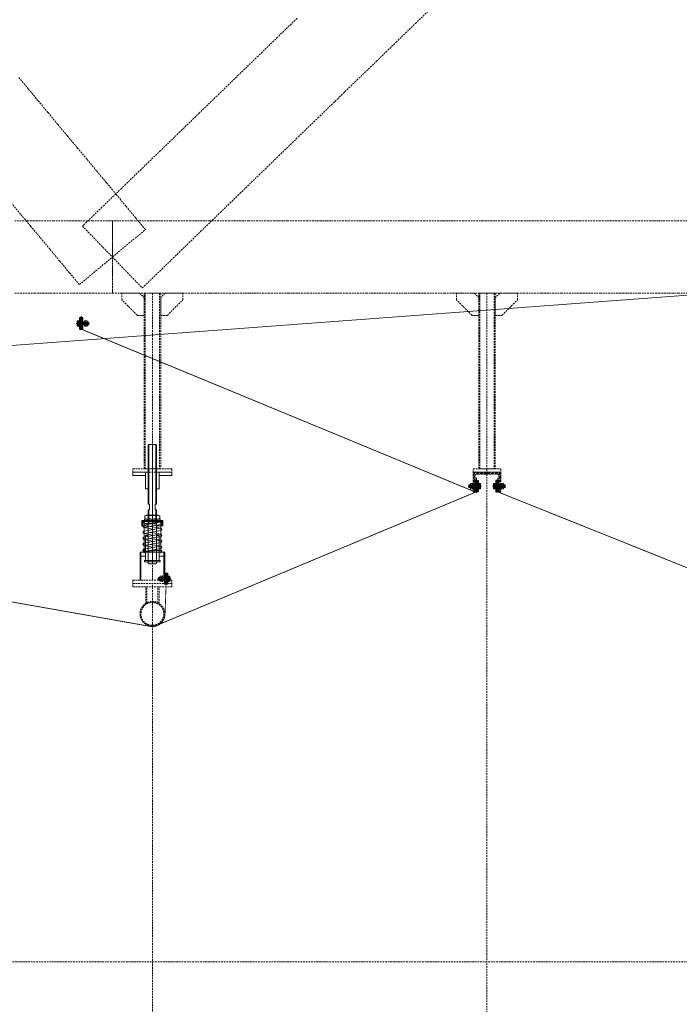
# Model space of a CAD drawing. Header units: millimetres. Extents: x -176817 to 571382, y -58489 to 156123.
# Tile 40 of 256: x -31330 to -28953, y -28099 to -24553. Entities that reach past the tile are written whole.
import ezdxf

# ---------------------------------------------------------------- set-up
doc = ezdxf.new("R2010")
doc.units = ezdxf.units.MM
doc.header["$LTSCALE"] = 0.2
for name, pattern in [('AM_ISO02W050', [7.5, 6, -1.5]), ('AM_ISO02W050x2', [3.75, 3, -0.75]), ('AM_ISO08W050', [18, 12, -1.5, 3, -1.5]), ('AM_ISO08W050x2', [9, 6, -0.75, 1.5, -0.75]), ('HIDDEN', [9.525, 6.35, -3.175])]:
    doc.linetypes.add(name, pattern=pattern)
doc.layers.get('0').update_dxf_attribs({"lineweight": 13})
doc.layers.get('Defpoints').update_dxf_attribs({"lineweight": 13})
for name, color, linetype, lineweight in [('-A Siatka', 30, 'Continuous', 35), ('-AAA Podkład', 252, 'Continuous', 13), ('-AAA Widok', 2, 'Continuous', 30), ('-AAA Wymiar', 1, 'Continuous', 18), ('AM_0N', 7, 'Continuous', 13), ('AM_3N', 6, 'AM_ISO02W050', 13), ('AM_4N', 3, 'Continuous', 13), ('AM_7N', 4, 'AM_ISO08W050', 13), ('AM_8', 1, 'Continuous', 13)]:
    doc.layers.add(name, color=color, linetype=linetype, lineweight=lineweight)
doc.styles.get("Standard").update_dxf_attribs({"font": 'arial.ttf'})
doc.dimstyles.new('STANDARD-100', dxfattribs={"dimscale": 100, "dimtxt": 2, "dimasz": 2, "dimexe": 0, "dimexo": 0, "dimgap": 0.6, "dimtad": 1, "dimdec": 0, "dimzin": 12, "dimdsep": 46, "dimtxsty": 'Standard', "dimcen": 1, "dimclrd": 256, "dimclre": 256, "dimclrt": 2, "dimadec": 0, "dimazin": 0, "dimtfac": 1, "dimtdec": 0, "dimtmove": 0, "dimatfit": 3, "dimfxl": 0, "dimtolj": 1, "dimtzin": 0, "dimarcsym": 0})

# ---------------------------------------------------------------- blocks, each defined once
blk = doc.blocks.new('*D881')
at = {"layer": '-AAA Podkład', "linetype": 'HIDDEN', "lineweight": -2, "ltscale": 5, "transparency": 16777216}
for p, q in [((25450, -43854), (25450, -46507.2)), ((28242, -44958.9), (28242, -46507.2)), ((28042, -46507.2), (25650, -46507.2))]:
    blk.add_line(p, q, dxfattribs=at)
at = {"layer": '-AAA Podkład', "linetype": 'HIDDEN', "ltscale": 5, "transparency": 16777216}
for points in [[(25650, -46473.9), (25650, -46540.5), (25450, -46507.2)], [(28042, -46473.9), (28042, -46540.5), (28242, -46507.2)]]:
    blk.add_solid(points, dxfattribs=at)
at = {"layer": 'Defpoints', "color": 0, "linetype": 'HIDDEN', "ltscale": 5, "transparency": 16777216}
for p in [(25450, -43854), (28242, -44958.9, 0), (25450, -46507.2)]:
    blk.add_point(p, dxfattribs=at)
at = {"layer": '-AAA Podkład', "color": 2, "linetype": 'HIDDEN', "ltscale": 5, "transparency": 16777216, "insert": (26846, -46345.1), "char_height": 200, "attachment_point": 5}
blk.add_mtext('\\A1;2792', dxfattribs=at)
blk = doc.blocks.new('*D882')
at = {"layer": '-AAA Podkład', "linetype": 'HIDDEN', "lineweight": -2, "ltscale": 5, "transparency": 16777216}
for p, q in [((25450, -43854), (25450, -46507.2)), ((24244, -44409.3), (24244, -46507.2)), ((25250, -46507.2), (24444, -46507.2))]:
    blk.add_line(p, q, dxfattribs=at)
at = {"layer": '-AAA Podkład', "linetype": 'HIDDEN', "ltscale": 5, "transparency": 16777216}
for points in [[(24444, -46473.9), (24444, -46540.5), (24244, -46507.2)], [(25250, -46473.9), (25250, -46540.5), (25450, -46507.2)]]:
    blk.add_solid(points, dxfattribs=at)
at = {"layer": 'Defpoints', "color": 0, "linetype": 'HIDDEN', "ltscale": 5, "transparency": 16777216}
for p in [(25450, -43854), (24244, -44409.3), (24244, -46507.2)]:
    blk.add_point(p, dxfattribs=at)
at = {"layer": '-AAA Podkład', "color": 2, "linetype": 'HIDDEN', "ltscale": 5, "transparency": 16777216, "insert": (24847, -46345.1), "char_height": 200, "attachment_point": 5}
blk.add_mtext('\\A1;1206', dxfattribs=at)
blk = doc.blocks.new('*D883')
at = {"layer": '-AAA Podkład', "linetype": 'HIDDEN', "lineweight": -2, "ltscale": 5, "transparency": 16777216}
for p, q in [((21450, -43849.3), (21450, -46507.2)), ((24244, -44409.3), (24244, -46507.2)), ((24044, -46507.2), (21650, -46507.2))]:
    blk.add_line(p, q, dxfattribs=at)
at = {"layer": '-AAA Podkład', "linetype": 'HIDDEN', "ltscale": 5, "transparency": 16777216}
for points in [[(21650, -46473.9), (21650, -46540.5), (21450, -46507.2)], [(24044, -46473.9), (24044, -46540.5), (24244, -46507.2)]]:
    blk.add_solid(points, dxfattribs=at)
at = {"layer": 'Defpoints', "color": 0, "linetype": 'HIDDEN', "ltscale": 5, "transparency": 16777216}
for p in [(21450, -43849.3, 0), (24244, -44409.3), (21450, -46507.2)]:
    blk.add_point(p, dxfattribs=at)
at = {"layer": '-AAA Podkład', "color": 2, "linetype": 'HIDDEN', "ltscale": 5, "transparency": 16777216, "insert": (22847, -46345.1), "char_height": 200, "attachment_point": 5}
blk.add_mtext('\\A1;2794', dxfattribs=at)
blk = doc.blocks.new('*U1083')
at = {"layer": 'AM_0N'}
for p, q in [((-28, 230.6), (28, 230.6)), ((-28, 226.6), (-28, 230.6)), ((28, 226.6), (-28, 226.6)), ((28, 230.6), (28, 226.6))]:
    blk.add_line(p, q, dxfattribs=at)
at = {"layer": 'AM_7N', "linetype": 'AM_ISO08W050x2'}
blk.add_line((0, 233.6), (0, 223.6), dxfattribs=at)
blk = doc.blocks.new('*U1084')
at = {"layer": 'AM_0N'}
for p, q in [((33.8, 222.6), (-33, 222.6)), ((29.3, 219.8), (-30.7, 209)), ((-2.7, 214.1), (-30.3, 215.9)), ((-29.7, 215.9), (30.3, 219.9)), ((30, 219.9), (30.3, 219.9)), ((-30.7, 201.1), (7.4, 194.3)), ((29.3, 198.2), (-30.7, 187.4)), ((-30.7, 179.5), (7.4, 172.7)), ((-29.3, 201.1), (30.7, 211.9)), ((-29.3, 179.5), (30.7, 190.3)), ((30.7, 198.2), (-7.4, 205.1)), ((30.7, 176.6), (-7.4, 183.5)), ((29.3, 176.6), (-30.7, 165.8)), ((-30.7, 157.9), (7.4, 151.1)), ((29.3, 155), (-30.7, 144.2)), ((-29.3, 157.9), (30.7, 168.7)), ((-29.3, 136.3), (30.7, 147.1)), ((30.7, 155), (-7.4, 161.9)), ((-33.8, 112), (33, 112)), ((-30.7, 136.3), (7.4, 129.5)), ((29.3, 133.4), (-30.7, 122.6)), ((29.7, 118.7), (-30.3, 114.7)), ((-30, 114.7), (-30.3, 114.7)), ((-29.3, 114.7), (30.7, 125.5)), ((30.7, 133.4), (-7.4, 140.3)), ((2.7, 120.5), (30.3, 118.7))]:
    blk.add_line(p, q, dxfattribs=at)
for centre, start, end in [((-30, 219.9), 138.0181, 273.8226), ((30, 215.9), 280.2034, 100.2034), ((30, 223.9), 273.8226, 340.5288), ((-30, 205.1), 100.2034, 280.2034), ((-30, 183.5), 100.2034, 280.2034), ((30, 194.3), 280.2034, 100.2034), ((-30, 161.9), 100.2034, 280.2034), ((-30, 140.3), 100.2034, 280.2034), ((30, 172.7), 280.2034, 100.2034), ((30, 151.1), 280.2034, 100.2034), ((-30, 118.7), 100.2034, 280.2034), ((-30, 110.7), 93.8226, 160.5288), ((30, 129.5), 280.2034, 100.2034), ((30, 114.7), 318.0181, 93.8226)]:
    blk.add_arc(centre, 4, start, end, dxfattribs=at)
at = {"layer": 'AM_7N', "linetype": 'AM_ISO08W050x2'}
for p, q in [((-30, 109), (-30, 225.6)), ((0, 109), (0, 225.6)), ((30, 109), (30, 225.6))]:
    blk.add_line(p, q, dxfattribs=at)
blk = doc.blocks.new('*U1085')
at = {"layer": 'AM_0N'}
for p, q in [((-28, 82), (28, 82)), ((-28, 78), (-28, 82)), ((28, 78), (-28, 78)), ((28, 82), (28, 78))]:
    blk.add_line(p, q, dxfattribs=at)
at = {"layer": 'AM_7N', "linetype": 'AM_ISO08W050x2'}
blk.add_line((0, 85), (0, 75), dxfattribs=at)
blk = doc.blocks.new('*U1086')
at = {"layer": 'AM_0N'}
for p, q in [((-26.6, 242.6), (-21.4, 245.6)), ((-26.6, 242.6), (-26.6, 233.6)), ((-26.6, 233.6), (-21.4, 230.6)), ((21.3, 245.6), (-21.4, 245.6)), ((21.3, 230.6), (-21.4, 230.6)), ((-13.3, 242.6), (-13.3, 233.6)), ((13.3, 242.6), (13.3, 233.6)), ((26.6, 242.6), (21.3, 245.6)), ((26.6, 233.6), (21.3, 230.6)), ((26.6, 242.6), (26.6, 233.6))]:
    blk.add_line(p, q, dxfattribs=at)
for centre, radius, start, end in [((-19.9, 232.9), 11.7, 55.5615, 115.5615), ((-19.9, 243.3), 11.7, 244.4385, 304.4385), ((0, 200.7), 43.9, 72.383, 107.617), ((0, 275.4), 43.9, 252.383, 287.617), ((19.9, 232.9), 11.7, 64.4385, 124.4385), ((19.9, 243.3), 11.7, 235.5615, 295.5615)]:
    blk.add_arc(centre, radius, start, end, dxfattribs=at)
at = {"layer": 'AM_7N', "linetype": 'AM_ISO08W050x2'}
blk.add_line((0, 248.6), (0, 227.6), dxfattribs=at)
blk = doc.blocks.new('A$C09B41FFC')
at = {"layer": '-AAA Podkład', "color": 7}
for p, q in [((-13, 500), (-13, 284.6)), ((0, 500), (0, 70)), ((13, 500), (13, 284.6)), ((-13, 264.6), (-13, 214.6)), ((13, 264.6), (13, 214.6)), ((-16, 222.6), (-16, 226.6)), ((-15, 222.6), (15, 222.6)), ((-15, 214.6), (15, 214.6)), ((16, 222.6), (16, 226.6)), ((-16.2, 172.6), (-15, 172.6)), ((-15.2, 171.6), (-15, 171.6)), ((15, 172.6), (16.2, 172.6)), ((15, 171.6), (15.2, 171.6)), ((-16.2, 82), (-15, 82)), ((-16.2, 82), (-15, 82)), ((-15.2, 83), (-15, 83)), ((16.2, 82, 0), (15, 82, 0)), ((21.2, 82), (20, 82))]:
    blk.add_line(p, q, dxfattribs=at)
for points in [[(15, 284.6), (15, 498), (13, 500), (-13, 500), (-15, 498), (-15, 284.6)], [(-15, 264.6), (-10.5, 264.6), (-10.5, 284.6), (-15, 284.6)], [(15, 264.6), (10.5, 264.6), (10.5, 284.6), (15, 284.6)], [(-15, 264.6), (-15, 72), (-13, 70), (13, 70), (15, 72), (15, 264.6)], [(-15, 226.6), (-38.1, 226.6), (-38.1, 222.6), (-15, 222.6)], [(-15, 222.6), (-38.1, 222.6), (-38.1, 207.6), (-15, 207.6)], [(15, 226.6), (38.1, 226.6), (38.1, 222.6), (15, 222.6)], [(15, 222.6), (38.1, 222.6), (38.1, 207.6), (15, 207.6)], [(-25, 112), (-41.2, 112), (-41.2, 98), (-25, 98)], [(25, 98), (41.3, 98), (41.3, 112), (25, 112)]]:
    blk.add_lwpolyline(points, dxfattribs=at)
at = {"layer": '-AAA Podkład', "color": 7, "elevation": 0}
for points in [[(-25, 400), (-70, 400), (-70, 388), (-25, 388)], [(25, 388), (70, 388), (70, 400), (25, 400)], [(-44.4, 12), (-44.4, 112), (-41.2, 112), (-41.2, 12)], [(44.5, 12), (44.5, 112), (41.3, 112), (41.3, 12)]]:
    blk.add_lwpolyline(points, dxfattribs=at)
for points in [[(-25, 340), (-25, 400), (-14.2, 400), (-13.2, 399), (-13.2, 341), (-14.2, 340)], [(25, 340), (25, 400), (14.2, 400), (13.2, 399), (13.2, 341), (14.2, 340)]]:
    blk.add_lwpolyline(points, close=True, dxfattribs=at)
at = {"layer": '-AAA Podkład', "color": 7}
for points in [[(-38.1, 207.6), (-35.2, 207.6), (-35.2, 222.6), (-38.1, 222.6)], [(38.1, 207.6), (35.2, 207.6), (35.2, 222.6), (38.1, 222.6)], [(-25, 172.6), (-25, 82), (-16.2, 82), (-15.2, 83), (-15.2, 171.6), (-16.2, 172.6)], [(25, 172.6), (25, 82), (16.2, 82), (15.2, 83), (15.2, 171.6), (16.2, 172.6)]]:
    blk.add_lwpolyline(points, close=True, dxfattribs=at)
blk.add_circle((-30, 118.7), 4, dxfattribs=at)
for points in [[(-25, 112), (-25, 113), (-26, 112)], [(25, 112), (25, 113), (26, 112)]]:
    blk.add_solid(points, dxfattribs=at)
for name in ['*U1086', '*U1084', '*U1083', '*U1085']:
    blk.add_blockref(name, (0, 0), dxfattribs=at)
blk = doc.blocks.new('*U1058')
at = {"layer": 'AM_0N'}
for p, q in [((5.7, -1), (-5.6, -1)), ((-5.6, -1), (-5.6, -1.6)), ((5.7, -1.6), (-5.6, -1.6)), ((-5.6, -1.6), (-2.4, -4.9)), ((-3, -6.3), (-2.4, -5.7)), ((3, -6.3), (-3, -6.3)), ((-3, -20.4), (-3, -6.3)), ((3, -20.4), (-3, -20.4)), ((-2.4, -21), (-3, -20.4)), ((2.4, -4.9), (-2.4, -4.9)), ((-2.4, -5.7), (-2.4, -4.9)), ((-2.4, -21), (2.4, -21)), ((5.7, -1.6), (2.4, -4.9)), ((2.4, -5.7), (2.4, -4.9)), ((3, -6.3), (2.4, -5.7)), ((2.4, -21), (3, -20.4)), ((3, -20.4), (3, -6.3)), ((5.7, -1.6), (5.7, -1))]:
    blk.add_line(p, q, dxfattribs=at)
at = {"layer": 'AM_3N', "linetype": 'AM_ISO02W050x2'}
for p, q in [((-3.4, -1), (0, -5.4)), ((-0.7, -4.4), (-0.7, -1)), ((0.7, -4.4), (-0.7, -4.4)), ((3.4, -1), (0, -5.4)), ((0.7, -4.4), (0.7, -1))]:
    blk.add_line(p, q, dxfattribs=at)
at = {"layer": 'AM_4N'}
for p, q in [((-2.4, -5.7), (-2.4, -6.3)), ((-2.4, -6.3), (-2.4, -21)), ((2.4, -5.7), (2.4, -6.3)), ((2.4, -6.3), (2.4, -21))]:
    blk.add_line(p, q, dxfattribs=at)
at = {"layer": 'AM_7N', "linetype": 'AM_ISO08W050x2'}
blk.add_line((0, 2), (0, -24), dxfattribs=at)
blk = doc.blocks.new('*U1059')
at = {"layer": 'AM_0N'}
for p, q in [((6, -12), (-6, -12)), ((-6, -12), (-6, -13.6)), ((-6, -13.6), (6, -13.6)), ((6, -13.6), (6, -12))]:
    blk.add_line(p, q, dxfattribs=at)
at = {"layer": 'AM_7N', "linetype": 'AM_ISO08W050x2'}
blk.add_line((0, -16.6), (0, -9), dxfattribs=at)
blk = doc.blocks.new('*U1060')
at = {"layer": 'AM_0N'}
for p, q in [((-5.8, -14.4), (-4.4, -13.6)), ((-5.8, -14.4), (-5.8, -18)), ((-5.8, -18), (-4.4, -18.8)), ((4.5, -13.6), (-4.4, -13.6)), ((4.5, -18.8), (-4.4, -18.8)), ((-2.9, -14.4), (-2.9, -18)), ((2.9, -14.4), (2.9, -18)), ((5.8, -14.4), (4.5, -13.6)), ((5.8, -18), (4.5, -18.8)), ((5.8, -14.4), (5.8, -18))]:
    blk.add_line(p, q, dxfattribs=at)
for centre, radius, start, end in [((-4.3, -16.5), 2.55, 55.5615, 115.5615), ((-4.3, -15.9), 2.55, 244.4385, 304.4385), ((0, -23.5), 9.54, 72.383, 107.617), ((0, -8.9), 9.54, 252.383, 287.617), ((4.3, -16.5), 2.55, 64.4385, 124.4385), ((4.3, -15.9), 2.55, 235.5615, 295.5615)]:
    blk.add_arc(centre, radius, start, end, dxfattribs=at)
at = {"layer": 'AM_7N', "linetype": 'AM_ISO08W050x2'}
blk.add_line((0, -10.6), (0, -21.8), dxfattribs=at)
blk = doc.blocks.new('okucie')
at = {"layer": 'AM_8'}
h = blk.add_hatch(dxfattribs=at)
h.set_pattern_fill('ANSI31', color=256, scale=0.5, style=0)
h.set_pattern_definition([(45, (-21727.3335, 85443.8012), (-1.122532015, 1.122532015), [])])
h.paths.add_polyline_path([(-3.5, -5), (-3.5, -3.8), (-6.3, -1), (-20, -1), (-20, -5)])
h.paths.add_polyline_path([(20, -5), (20, -1), (6.3, -1), (3.5, -3.8), (3.5, -5)])
h = blk.add_hatch(dxfattribs=at)
h.set_pattern_fill('ANSI31', color=256, scale=0.5, angle=90, style=0)
h.set_pattern_definition([(135, (-21776.6445, 85446.8), (-1.122532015, -1.122532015), [])])
h.paths.add_polyline_path([(-3.5, -8), (-20, -8), (-20, -12), (-3.5, -12)])
h.paths.add_polyline_path([(20, -8), (3.5, -8), (3.5, -12), (6, -12), (20, -12)])
at = {"layer": '-AAA Widok'}
for p, q in [((-3.5, -3.8, 0), (3.5, -3.8, 0)), ((-3.5, -12, 0), (-3.5, -8)), ((3.5, -12, 0), (3.5, -8))]:
    blk.add_line(p, q, dxfattribs=at)
for points in [[(-20, -5), (20, -5), (20, -1), (-20, -1)], [(-20, -12), (20, -12), (20, -8), (-20, -8)]]:
    blk.add_lwpolyline(points, close=True, dxfattribs=at)
at = {"layer": '-AAA Widok', "elevation": 0}
blk.add_lwpolyline([(-20, -5), (20, -5), (20, -1), (-20, -1)], close=True, dxfattribs=at)
for points in [[(-6.3, -1), (-3.5, -3.8), (-3.5, -5)], [(6.3, -1), (3.5, -3.8), (3.5, -5)]]:
    blk.add_lwpolyline(points, dxfattribs=at)
at = {"layer": '-AAA Wymiar'}
for p, q in [((-20, -8), (-20, -5)), ((20, -8), (20, -5))]:
    blk.add_line(p, q, dxfattribs=at)
at = {"layer": 'AM_0N'}
for name in ['*U1058', '*U1059', '*U1060']:
    blk.add_blockref(name, (0, 0), dxfattribs=at)
blk = doc.blocks.new('*U1065')
at = {"layer": 'AM_0N'}
for p, q in [((-33, 4.1), (-32.1, 5)), ((-33, 4.1), (-33, -4.1)), ((-2.5, 5), (-32.1, 5)), ((-32.1, 5), (-32.1, -5)), ((-2.5, 5), (-2.5, -5)), ((-2.5, 5), (-1.6, 4.6)), ((2, 4.6), (-1.6, 4.6)), ((2, 4.6), (2, 7.7)), ((2.6, 7.7), (2, 7.7)), ((2, -4.6), (2, 4.6)), ((7.6, 9.8), (2.6, 9.8)), ((2.6, 9.8), (2.6, 7.7)), ((2.6, 7.7), (2.6, -7.7)), ((7.6, 4.9), (2.6, 4.9)), ((7.6, 9.8), (8.4, 8.5)), ((8.4, -8.5), (8.4, 8.5)), ((-32.1, -5), (-33, -4.1)), ((-2.5, -5), (-32.1, -5)), ((-2.5, -5), (-1.6, -4.6)), ((2, -4.6), (-1.6, -4.6)), ((2, -7.7), (2, -4.6)), ((2.6, -7.7), (2, -7.7)), ((7.6, -4.9), (2.6, -4.9)), ((2.6, -7.7), (2.6, -9.8)), ((7.6, -9.8), (2.6, -9.8)), ((7.6, -9.8), (8.4, -8.5))]:
    blk.add_line(p, q, dxfattribs=at)
for centre, radius, start, end in [((4.1, 7.4), 4.34, 325.5531, 25.5531), ((-7.8, 0), 16.2, 342.3875, 17.6125), ((4.1, -7.4), 4.34, 334.4469, 34.4469)]:
    blk.add_arc(centre, radius, start, end, dxfattribs=at)
at = {"layer": 'AM_4N'}
for p, q in [((-2.5, 4.1), (-33, 4.1)), ((-2.5, 4.1), (-1.6, 4.6)), ((-2.5, -4.1), (-33, -4.1)), ((-2.5, -4.1), (-1.6, -4.6))]:
    blk.add_line(p, q, dxfattribs=at)
at = {"layer": 'AM_7N', "linetype": 'AM_ISO08W050x2'}
blk.add_line((11.4, 0), (-36, 0), dxfattribs=at)
blk = doc.blocks.new('*U1066')
at = {"layer": 'AM_0N'}
for p, q in [((-20, 10), (-20, -10)), ((-18, 10), (-20, 10)), ((-18, -10), (-18, 10)), ((-20, -10), (-18, -10))]:
    blk.add_line(p, q, dxfattribs=at)
at = {"layer": 'AM_7N', "linetype": 'AM_ISO08W050x2'}
blk.add_line((-15, 0), (-23, 0), dxfattribs=at)
blk = doc.blocks.new('*U1067')
at = {"layer": 'AM_0N'}
for p, q in [((-27.3, 9.2), (-28.4, 7.3)), ((-28.4, -7.3), (-28.4, 7.3)), ((-21.1, 9.2), (-27.3, 9.2)), ((-21.1, 4.6), (-27.3, 4.6)), ((-21.1, 9.2), (-20, 7.3)), ((-20, -7.3), (-20, 7.3)), ((-27.3, -9.2), (-28.4, -7.3)), ((-21.1, -4.6), (-27.3, -4.6)), ((-21.1, -9.2), (-27.3, -9.2)), ((-21.1, -9.2), (-20, -7.3))]:
    blk.add_line(p, q, dxfattribs=at)
for centre, radius, start, end in [((-23.9, 6.9), 4.08, 154.4385, 214.4385), ((-12.7, 0), 15.3, 162.383, 197.617), ((-24.5, 6.9), 4.08, 325.5615, 25.5615), ((-35.7, 0), 15.3, 342.383, 17.617), ((-23.9, -6.9), 4.08, 145.5615, 205.5615), ((-24.5, -6.9), 4.08, 334.4385, 34.4385)]:
    blk.add_arc(centre, radius, start, end, dxfattribs=at)
at = {"layer": 'AM_7N', "linetype": 'AM_ISO08W050x2'}
blk.add_line((-17, 0), (-31.4, 0), dxfattribs=at)
blk = doc.blocks.new('*U1068')
at = {"layer": 'AM_0N'}
for p, q in [((0, 10), (0, -10)), ((2, 10), (0, 10)), ((2, -10), (2, 10)), ((0, -10), (2, -10))]:
    blk.add_line(p, q, dxfattribs=at)
at = {"layer": 'AM_7N', "linetype": 'AM_ISO08W050x2'}
blk.add_line((5, 0), (-3, 0), dxfattribs=at)
blk = doc.blocks.new('Okucie+śruba')
at = {"layer": '-AAA Widok', "color": 42, "xscale": -1, "rotation": 90}
blk.add_blockref('okucie', (-12, 0), dxfattribs=at)
at = {"layer": 'AM_0N', "color": 42}
for name in ['*U1065', '*U1067', '*U1066', '*U1068']:
    blk.add_blockref(name, (0, 0), dxfattribs=at)
blk = doc.blocks.new('Profil rev.B')
at = {"layer": '-A Siatka', "linetype": 'HIDDEN', "const_width": 3, "elevation": 0}
for points in [[(20789.1, 1112.9), (20789.1, 1062.9), (23541, 577.3, 0.143564), (23555.3, 578.9), (24714.1, 1062.9), (24714.1, 1112.9)], [(24789.1, 1112.9), (24789.1, 1062.9), (27533.8, -36.5, 0.095882), (27543.4, -38.4), (28668.6, -37.5), (28668.6, 9.2)], [(23595.2, 769.3), (23595.2, 729.3), (23591.4, 622.9, -0.414214), (23545.4, 576.9)]]:
    blk.add_lwpolyline(points, format="xyb", dxfattribs=at)
at = {"layer": '-AAA Wymiar', "color": 3, "elevation": 0}
blk.add_lwpolyline([(23289.1, 1694.8), (23289.1, 1648.6), (24714.1, 1059.9), (24714.1, 1112.9)], dxfattribs=at)
at = {"color": 241, "linetype": 'HIDDEN', "const_width": 3, "elevation": 0}
blk.add_lwpolyline([(23289.1, 1694.8), (23289.1, 1648.6), (24714.1, 1059.9), (24714.1, 1102.9)], dxfattribs=at)
at = {"layer": '-AAA Wymiar', "xscale": -1}
for p in [(23283.6, 1668.6), (24783.6, 1082.9, 0)]:
    blk.add_blockref('Okucie+śruba', p, dxfattribs=at)
at = {"layer": '-AAA Wymiar'}
for p in [(24719.6, 1082.9, 0), (23600.7, 749.3, 0)]:
    blk.add_blockref('Okucie+śruba', p, dxfattribs=at)
blk = doc.blocks.new('Podkład rev.B')
at = {"layer": '-AAA Podkład', "linetype": 'HIDDEN', "ltscale": 5}
h = blk.add_hatch(dxfattribs=at)
h.set_pattern_fill('ANSI32', color=256)
h.set_pattern_definition([(45, (-25909.764, -48412.105), (-6.7351921, 6.7351921), []), (45, (-25905.274, -48412.105), (-6.7351921, 6.7351921), [])])
h.paths.add_polyline_path([(25400, -43866), (25450, -43866), (25450, -43867.9, -0.414214), (25444.9, -43873), (25407, -43873), (25407, -43930.9, -0.414214), (25401.9, -43936), (25400, -43936)])
h.paths.add_polyline_path([(25450, -43867.9), (25450, -43866), (25500, -43866), (25500, -43936), (25498.1, -43936, -0.414214), (25493, -43930.9), (25493, -43873), (25455.1, -43873, -0.414214)])
for p, q in [((24244, -43221, 0), (24244, -43854, 0)), ((24244, -43221, 0), (24244, -43854, 0)), ((25450, -43221, 0), (25450, -43854, 0)), ((24244, -44254, 0), (24244, -43878, 0)), ((24219.9, -44338.7, 0), (24219.9, -44278, 0)), ((24223.9, -44336.4, 0), (24223.9, -44278, 0)), ((24244, -44420.4, 0), (24244, -44266, 0)), ((24264.2, -44336.4, 0), (24264.2, -44278, 0)), ((24268.2, -44338.7, 0), (24268.2, -44278, 0))]:
    blk.add_line(p, q, dxfattribs=at)
at = {"layer": '-AAA Podkład', "linetype": 'HIDDEN', "ltscale": 5, "elevation": 0}
for points in [[(36922.7, -38239.2), (-1301.7, -38239.2), (-1301.7, -45629.3), (36922.7, -45629.3)], [(24214, -43301), (24190, -43301), (24134, -43245), (24134, -43221), (24198, -43221), (24214, -43237)], [(24274, -43854), (24214, -43854), (24214, -43221), (24274, -43221)], [(24274, -43301), (24298, -43301), (24354, -43245), (24354, -43221), (24290, -43221), (24274, -43237)], [(25420, -43301), (25396, -43301), (25340, -43245), (25340, -43221), (25404, -43221), (25420, -43237)], [(25480, -43854), (25420, -43854), (25420, -43221), (25480, -43221)], [(25480, -43301), (25504, -43301), (25560, -43245), (25560, -43221), (25496, -43221), (25480, -43237)], [(24314, -43866), (24174, -43866), (24174, -43854), (24314, -43854)], [(25500, -43866), (25400, -43866), (25400, -43854), (25500, -43854)], [(24314, -44254), (24174, -44254), (24174, -44266), (24314, -44266)], [(24314, -44278), (24174, -44278), (24174, -44266), (24314, -44266)]]:
    blk.add_lwpolyline(points, close=True, dxfattribs=at)
at = {"layer": '-AAA Podkład', "linetype": 'HIDDEN', "ltscale": 5}
for points in [[(23980.9, -43190.2), (24040.5, -43140.6), (24100, -43091), (24159.5, -43041.3), (24219.1, -42991.7), (24183.9, -42949.5), (24148.7, -42907.4), (24113.6, -42865.2), (24078.4, -42823), (24043.3, -42780.9), (24008.1, -42738.7), (23973, -42696.5), (23937.8, -42654.3), (23902.6, -42612.2), (23867.5, -42570), (23832.3, -42527.8), (23797.2, -42485.7), (23762, -42443.5)], [(23734.9, -42895), (23770, -42937.2), (23805.2, -42979.4), (23840.3, -43021.5), (23875.5, -43063.7), (23910.6, -43105.9), (23945.8, -43148), (23980.9, -43190.2)], [(24765.6, -42231), (24695.3, -42299), (24625, -42367.1), (24554.7, -42435.1), (24484.4, -42503.2), (24414.1, -42571.3), (24343.8, -42639.3), (24273.4, -42707.4), (24203.1, -42775.4), (24132.8, -42843.5), (24062.5, -42911.5), (23992.2, -42979.6), (24046.1, -43035.3), (24100, -43091), (24153.9, -43146.7), (24207.8, -43202.3), (24278.1, -43134.3), (24348.4, -43066.2), (24418.7, -42998.2), (24489.1, -42930.1), (24559.4, -42862.1), (24629.7, -42794), (24700, -42725.9), (24770.3, -42657.9), (24840.6, -42589.8), (24910.9, -42521.8), (24981.2, -42453.7), (25051.6, -42385.7), (25121.9, -42317.6), (25192.2, -42249.6), (25262.5, -42181.5)], [(24100, -43221), (24100, -43156), (24100, -43091), (24100, -43026), (24100, -42961), (24029.7, -42961), (23959.4, -42961), (23889.1, -42961), (23818.8, -42961), (23748.4, -42961)], [(23748.4, -43221), (23818.8, -43221), (23889.1, -43221), (23959.4, -43221), (24029.7, -43221), (24100, -43221)], [(26209.4, -42961), (26139.1, -42961), (26068.8, -42961), (25998.4, -42961), (25928.1, -42961), (25857.8, -42961), (25787.5, -42961), (25717.2, -42961), (25646.9, -42961), (25576.6, -42961), (25506.3, -42961), (25435.9, -42961), (25365.6, -42961), (25295.3, -42961), (25225, -42961), (25154.7, -42961), (25084.4, -42961), (25014.1, -42961), (24943.8, -42961), (24873.4, -42961), (24803.1, -42961), (24732.8, -42961), (24662.5, -42961), (24592.2, -42961), (24521.9, -42961), (24451.6, -42961), (24381.3, -42961), (24310.9, -42961), (24240.6, -42961), (24170.3, -42961), (24100, -42961), (24100, -43026), (24100, -43091), (24100, -43156), (24100, -43221), (24165.3, -43221), (24240.6, -43221), (24315.9, -43221), (24386.3, -43221), (24451.6, -43221), (24521.9, -43221), (24592.2, -43221), (24662.5, -43221), (24732.8, -43221), (24803.1, -43221), (24873.4, -43221), (24943.8, -43221), (25014.1, -43221), (25084.4, -43221), (25154.7, -43221), (25225, -43221), (25295.3, -43221), (25360.6, -43221), (25430.9, -43221), (25511.3, -43221), (25581.6, -43221), (25646.9, -43221), (25717.2, -43221), (25787.5, -43221), (25857.8, -43221), (25928.1, -43221), (25998.4, -43221), (26068.8, -43221), (26139.1, -43221), (26209.4, -43221)]]:
    blk.add_lwpolyline(points, dxfattribs=at)
at = {"layer": '-AAA Podkład', "linetype": 'HIDDEN', "ltscale": 5, "elevation": 0}
for points in [[(24218, -43854), (24218, -43221)], [(24270, -43221), (24270, -43854)], [(25424, -43854), (25424, -43221)], [(25476, -43221), (25476, -43854)]]:
    blk.add_lwpolyline(points, dxfattribs=at)
for points in [[(25400, -43866), (25450, -43866), (25450, -43867.9, -0.414214), (25444.9, -43873), (25407, -43873), (25407, -43930.9, -0.414214), (25401.9, -43936), (25400, -43936)], [(25450, -43867.9), (25450, -43866), (25500, -43866), (25500, -43936), (25498.1, -43936, -0.414214), (25493, -43930.9), (25493, -43873), (25455.1, -43873, -0.414214)]]:
    blk.add_lwpolyline(points, format="xyb", close=True, dxfattribs=at)
at = {"layer": '-AAA Podkład', "linetype": 'HIDDEN', "ltscale": 5}
for radius in [44.5, 41.2]:
    blk.add_circle((24244, -44376, 0), radius, dxfattribs=at)
blk.add_blockref('A$C09B41FFC', (24244, -44266, 0), dxfattribs=at)
for base, p1, p2, picture, middle in [((21450, -46507.2, 0), (24244, -44409.3, 0), (21450, -43849.3, 0), '*D883', (22847, -46345.1, 0)), ((24244, -46507.2, 0), (25450, -43854, 0), (24244, -44409.3, 0), '*D882', (24847, -46345.1, 0)), ((25450, -46507.2, 0), (28242, -44958.9, 0), (25450, -43854, 0), '*D881', (26846, -46345.1, 0))]:
    dim = blk.add_linear_dim(base=base, p1=p1, p2=p2, dimstyle='STANDARD-100', dxfattribs=at)
    dim.commit()
    dim.dimension.update_dxf_attribs({"geometry": picture, "text_midpoint": middle})

msp = doc.modelspace()

# ---------------------------------------------------------------- linework, layer by layer
at = {"layer": '-AAA Wymiar'}
msp.add_line((-10136.3136, -24152.2473), (-62528.8682, -28036.4309), dxfattribs=at)

# ---------------------------------------------------------------- block references
at = {"layer": '-AAA Widok'}
msp.add_blockref('Profil rev.B', (-54397.4159, -27315.3924, 0), dxfattribs=at)
at = {"layer": '-AAA Wymiar'}
msp.add_blockref('Podkład rev.B', (-55095.7819, 17683.4632, 0), dxfattribs=at)

doc.saveas('drawing.dxf')
